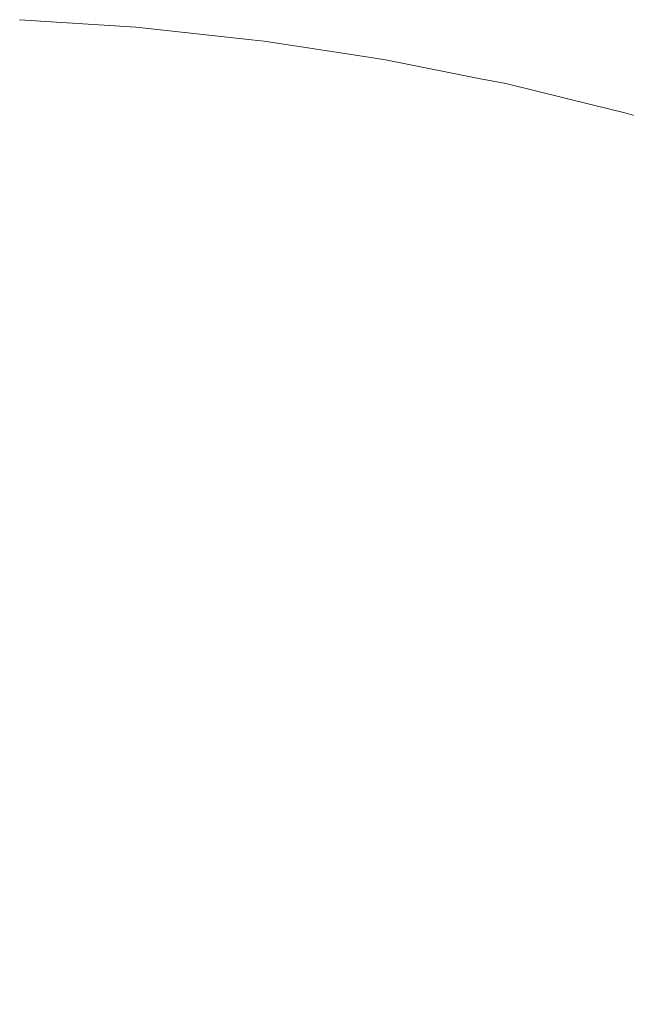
# Model space of a CAD drawing. Header units: centimetres. Extents: x -26 to 27.3, y -25.9 to -24.1.
# Tile 222 of 224: x 27.1869 to 27.2084, y -24.095 to -24.06. Entities that reach past the tile are written whole.
import ezdxf

# ---------------------------------------------------------------- set-up
doc = ezdxf.new("R2010")
doc.units = ezdxf.units.CM
doc.header["$LTSCALE"] = 2.54
doc.layers.add('Lucido design-1', color=7, linetype='Continuous')

# ---------------------------------------------------------------- blocks, each defined once
blk = doc.blocks.new('Gruppo-7-1')
at = {"color": 7, "linetype": 'Continuous', "lineweight": 9}
for points, invisible_edges in [([(27.186876, -24.060078, 1181.718367), (27.191225, -24.060363, 1181.718367), (27.191202, -24.060628, 1181.714235), (27.186864, -24.060344, 1181.714235)], 15), ([(27.186868, -24.060244, 1182.329948), (27.191211, -24.060529, 1182.329948), (27.191229, -24.060316, 1182.325802), (27.186878, -24.06003, 1182.325802)], 15), ([(27.191225, -24.060363, 1181.718367), (27.186876, -24.060078, 1181.718367), (27.18688, -24.059983, 1181.722727), (27.19101, -24.060254, 1181.722727)], 11), ([(27.19101, -24.060254, 1182.322727), (27.18688, -24.059983, 1182.322727), (27.186878, -24.06003, 1182.325802), (27.191229, -24.060316, 1182.325802)], 14), ([(27.186878, -24.059983, 1181.722727), (27.186878, -24.059983, 1182.322727), (27.19101, -24.060254, 1182.322727), (27.19101, -24.060254, 1181.722727)], 5), ([(27.186864, -24.060344, 1181.714235), (27.191202, -24.060628, 1181.714235), (27.191164, -24.061063, 1181.71012), (27.186845, -24.06078, 1181.71012)], 15), ([(27.186852, -24.06063, 1182.334084), (27.191177, -24.060913, 1182.334084), (27.191211, -24.060529, 1182.329948), (27.186868, -24.060244, 1182.329948)], 15), ([(27.191229, -24.060316, 1182.325802), (27.191234, -24.060269, 1182.322727), (27.19101, -24.060254, 1182.322727)], 9), ([(27.191234, -24.060269, 1181.722727), (27.19101, -24.060254, 1181.722727), (27.19101, -24.060254, 1182.322727), (27.191234, -24.060269, 1182.322727)], 10), ([(27.19101, -24.060254, 1181.722727), (27.191234, -24.060269, 1181.722727), (27.191225, -24.060363, 1181.718367)], 10), ([(27.191225, -24.060363, 1181.718367), (27.195558, -24.060838, 1181.718367), (27.195523, -24.061102, 1181.714235), (27.191202, -24.060628, 1181.714235)], 15), ([(27.191211, -24.060529, 1182.329948), (27.195536, -24.061002, 1182.329948), (27.195564, -24.06079, 1182.325802), (27.191229, -24.060316, 1182.325802)], 15), ([(27.195558, -24.060838, 1181.718367), (27.191225, -24.060363, 1181.718367), (27.191234, -24.060269, 1181.722727), (27.195124, -24.060695, 1181.722727)], 11), ([(27.195124, -24.060695, 1182.322727), (27.191234, -24.060269, 1182.322727), (27.191229, -24.060316, 1182.325802), (27.195564, -24.06079, 1182.325802)], 14), ([(27.191234, -24.060269, 1182.322727), (27.195124, -24.060695, 1182.322727), (27.195124, -24.060695, 1181.722727), (27.191234, -24.060269, 1181.722727)], 10), ([(27.186845, -24.06078, 1181.71012), (27.191164, -24.061063, 1181.71012), (27.191111, -24.061667, 1181.706031), (27.186819, -24.061385, 1181.706031)], 15), ([(27.186827, -24.061187, 1182.338205), (27.191128, -24.061469, 1182.338205), (27.191177, -24.060913, 1182.334084), (27.186852, -24.06063, 1182.334084)], 15), ([(27.191202, -24.060628, 1181.714235), (27.195523, -24.061102, 1181.714235), (27.195466, -24.061535, 1181.71012), (27.191164, -24.061063, 1181.71012)], 15), ([(27.191177, -24.060913, 1182.334084), (27.195486, -24.061385, 1182.334084), (27.195536, -24.061002, 1182.329948), (27.191211, -24.060529, 1182.329948)], 15), ([(27.195564, -24.06079, 1182.325802), (27.195571, -24.060744, 1182.322727), (27.195124, -24.060695, 1182.322727)], 9), ([(27.195571, -24.060744, 1181.722727), (27.195124, -24.060695, 1181.722727), (27.195124, -24.060695, 1182.322727), (27.195571, -24.060744, 1182.322727)], 10), ([(27.195124, -24.060695, 1181.722727), (27.195571, -24.060744, 1181.722727), (27.195558, -24.060838, 1181.718367)], 10), ([(27.195558, -24.060838, 1181.718367), (27.199866, -24.061501, 1181.718367), (27.19982, -24.061763, 1181.714235), (27.195523, -24.061102, 1181.714235)], 15), ([(27.195536, -24.061002, 1182.329948), (27.199837, -24.061664, 1182.329948), (27.199875, -24.061454, 1182.325802), (27.195564, -24.06079, 1182.325802)], 15), ([(27.199866, -24.061501, 1181.718367), (27.195558, -24.060838, 1181.718367), (27.195571, -24.060744, 1181.722727), (27.199212, -24.061304, 1181.722727)], 11), ([(27.199212, -24.061304, 1182.322727), (27.195571, -24.060744, 1182.322727), (27.195564, -24.06079, 1182.325802), (27.199875, -24.061454, 1182.325802)], 14), ([(27.195571, -24.060744, 1182.322727), (27.199212, -24.061304, 1182.322727), (27.199212, -24.061304, 1181.722727), (27.195571, -24.060744, 1181.722727)], 10), ([(27.186795, -24.061916, 1182.342302), (27.191065, -24.062196, 1182.342302), (27.191128, -24.061469, 1182.338205), (27.186827, -24.061187, 1182.338205)], 15), ([(27.191164, -24.061063, 1181.71012), (27.195466, -24.061535, 1181.71012), (27.195387, -24.062135, 1181.706031), (27.191111, -24.061667, 1181.706031)], 15), ([(27.191128, -24.061469, 1182.338205), (27.195413, -24.061938, 1182.338205), (27.195486, -24.061385, 1182.334084), (27.191177, -24.060913, 1182.334084)], 15), ([(27.195523, -24.061102, 1181.714235), (27.19982, -24.061763, 1181.714235), (27.199744, -24.062193, 1181.71012), (27.195466, -24.061535, 1181.71012)], 15), ([(27.195486, -24.061385, 1182.334084), (27.19977, -24.062044, 1182.334084), (27.199837, -24.061664, 1182.329948), (27.195536, -24.061002, 1182.329948)], 15), ([(27.186819, -24.061385, 1181.706031), (27.191111, -24.061667, 1181.706031), (27.191044, -24.062437, 1181.701974), (27.186785, -24.062158, 1181.701974)], 15), ([(27.191065, -24.062196, 1182.342302), (27.195318, -24.062662, 1182.342302), (27.195413, -24.061938, 1182.338205), (27.191128, -24.061469, 1182.338205)], 15), ([(27.195466, -24.061535, 1181.71012), (27.199744, -24.062193, 1181.71012), (27.199639, -24.06279, 1181.706031), (27.195387, -24.062135, 1181.706031)], 15), ([(27.195413, -24.061938, 1182.338205), (27.199674, -24.062594, 1182.338205), (27.19977, -24.062044, 1182.334084), (27.195486, -24.061385, 1182.334084)], 15), ([(27.199875, -24.061454, 1182.325802), (27.199883, -24.061407, 1182.322727), (27.199212, -24.061304, 1182.322727)], 9), ([(27.199883, -24.061407, 1181.722727), (27.199212, -24.061304, 1181.722727), (27.199212, -24.061304, 1182.322727), (27.199883, -24.061407, 1182.322727)], 10), ([(27.199212, -24.061304, 1181.722727), (27.199883, -24.061407, 1181.722727), (27.199866, -24.061501, 1181.718367)], 10), ([(27.199866, -24.061501, 1181.718367), (27.204141, -24.062351, 1181.718367), (27.204084, -24.062611, 1181.714235), (27.19982, -24.061763, 1181.714235)], 15), ([(27.199837, -24.061664, 1182.329948), (27.204105, -24.062513, 1182.329948), (27.204152, -24.062305, 1182.325802), (27.199875, -24.061454, 1182.325802)], 15), ([(27.204141, -24.062351, 1181.718367), (27.199866, -24.061501, 1181.718367), (27.199883, -24.061407, 1181.722727), (27.203268, -24.062081, 1181.722727)], 11), ([(27.203268, -24.062081, 1182.322727), (27.199883, -24.061407, 1182.322727), (27.199875, -24.061454, 1182.325802), (27.204152, -24.062305, 1182.325802)], 14), ([(27.199883, -24.061407, 1182.322727), (27.203268, -24.062081, 1182.322727), (27.203268, -24.062081, 1181.722727), (27.199883, -24.061407, 1181.722727)], 10), ([(27.186756, -24.062815, 1182.346369), (27.190986, -24.063093, 1182.346369), (27.191065, -24.062196, 1182.342302), (27.186795, -24.061916, 1182.342302)], 15), ([(27.191111, -24.061667, 1181.706031), (27.195387, -24.062135, 1181.706031), (27.195286, -24.062902, 1181.701974), (27.191044, -24.062437, 1181.701974)], 15), ([(27.19982, -24.061763, 1181.714235), (27.204084, -24.062611, 1181.714235), (27.203989, -24.063037, 1181.71012), (27.199744, -24.062193, 1181.71012)], 15), ([(27.19977, -24.062044, 1182.334084), (27.204022, -24.06289, 1182.334084), (27.204105, -24.062513, 1182.329948), (27.199837, -24.061664, 1182.329948)], 15), ([(27.186785, -24.062158, 1181.701974), (27.191044, -24.062437, 1181.701974), (27.190962, -24.063373, 1181.697955), (27.186744, -24.063097, 1181.697955)], 15), ([(27.190986, -24.063093, 1182.346369), (27.195201, -24.063554, 1182.346369), (27.195318, -24.062662, 1182.342302), (27.191065, -24.062196, 1182.342302)], 15), ([(27.195387, -24.062135, 1181.706031), (27.199639, -24.06279, 1181.706031), (27.199505, -24.063551, 1181.701974), (27.195286, -24.062902, 1181.701974)], 15), ([(27.195318, -24.062662, 1182.342302), (27.199547, -24.063312, 1182.342302), (27.199674, -24.062594, 1182.338205), (27.195413, -24.061938, 1182.338205)], 15), ([(27.199744, -24.062193, 1181.71012), (27.203989, -24.063037, 1181.71012), (27.203858, -24.063629, 1181.706031), (27.199639, -24.06279, 1181.706031)], 15), ([(27.199674, -24.062594, 1182.338205), (27.203901, -24.063435, 1182.338205), (27.204022, -24.06289, 1182.334084), (27.19977, -24.062044, 1182.334084)], 15), ([(27.204152, -24.062305, 1182.325802), (27.204162, -24.062258, 1182.322727), (27.203268, -24.062081, 1182.322727)], 9), ([(27.204162, -24.062258, 1181.722727), (27.203268, -24.062081, 1181.722727), (27.203268, -24.062081, 1182.322727), (27.204162, -24.062258, 1182.322727)], 10), ([(27.203268, -24.062081, 1181.722727), (27.204162, -24.062258, 1181.722727), (27.204141, -24.062351, 1181.718367)], 10), ([(27.208375, -24.063387, 1181.718367), (27.204141, -24.062351, 1181.718367), (27.204162, -24.062258, 1181.722727), (27.207285, -24.063023, 1181.722727)], 11), ([(27.207285, -24.063023, 1182.322727), (27.204162, -24.062258, 1182.322727), (27.204152, -24.062305, 1182.325802), (27.208388, -24.063341, 1182.325802)], 14), ([(27.204162, -24.062258, 1182.322727), (27.207285, -24.063023, 1182.322727), (27.207285, -24.063023, 1181.722727), (27.204162, -24.062258, 1181.722727)], 10), ([(27.191044, -24.062437, 1181.701974), (27.195286, -24.062902, 1181.701974), (27.195164, -24.063834, 1181.697955), (27.190962, -24.063373, 1181.697955)], 15), ([(27.199547, -24.063312, 1182.342302), (27.203743, -24.064147, 1182.342302), (27.203901, -24.063435, 1182.338205), (27.199674, -24.062594, 1182.338205)], 15), ([(27.204084, -24.062611, 1181.714235), (27.208306, -24.063644, 1181.714235), (27.208193, -24.064066, 1181.71012), (27.203989, -24.063037, 1181.71012)], 15), ([(27.204022, -24.06289, 1182.334084), (27.208232, -24.06392, 1182.334084), (27.208332, -24.063548, 1182.329948), (27.204105, -24.062513, 1182.329948)], 15), ([(27.204141, -24.062351, 1181.718367), (27.208375, -24.063387, 1181.718367), (27.208306, -24.063644, 1181.714235), (27.204084, -24.062611, 1181.714235)], 15), ([(27.204105, -24.062513, 1182.329948), (27.208332, -24.063548, 1182.329948), (27.208388, -24.063341, 1182.325802), (27.204152, -24.062305, 1182.325802)], 15), ([(27.18671, -24.063884, 1182.350399), (27.190893, -24.064158, 1182.350399), (27.190986, -24.063093, 1182.346369), (27.186756, -24.062815, 1182.346369)], 15), ([(27.195286, -24.062902, 1181.701974), (27.199505, -24.063551, 1181.701974), (27.199342, -24.064477, 1181.697955), (27.195164, -24.063834, 1181.697955)], 15), ([(27.195201, -24.063554, 1182.346369), (27.19939, -24.064199, 1182.346369), (27.199547, -24.063312, 1182.342302), (27.195318, -24.062662, 1182.342302)], 15), ([(27.199639, -24.06279, 1181.706031), (27.203858, -24.063629, 1181.706031), (27.203691, -24.064384, 1181.701974), (27.199505, -24.063551, 1181.701974)], 15), ([(27.203901, -24.063435, 1182.338205), (27.208088, -24.064459, 1182.338205), (27.208232, -24.06392, 1182.334084), (27.204022, -24.06289, 1182.334084)], 15), ([(27.186744, -24.063097, 1181.697955), (27.190962, -24.063373, 1181.697955), (27.190866, -24.064473, 1181.693983), (27.186696, -24.064199, 1181.693983)], 15), ([(27.190893, -24.064158, 1182.350399), (27.195061, -24.064615, 1182.350399), (27.195201, -24.063554, 1182.346369), (27.190986, -24.063093, 1182.346369)], 15), ([(27.19939, -24.064199, 1182.346369), (27.203548, -24.065026, 1182.346369), (27.203743, -24.064147, 1182.342302), (27.199547, -24.063312, 1182.342302)], 15), ([(27.203989, -24.063037, 1181.71012), (27.208193, -24.064066, 1181.71012), (27.208037, -24.064651, 1181.706031), (27.203858, -24.063629, 1181.706031)], 15), ([(27.208388, -24.063341, 1182.325802), (27.2084, -24.063295, 1182.322727), (27.207285, -24.063023, 1182.322727)], 9), ([(27.2084, -24.063295, 1181.722727), (27.207285, -24.063023, 1181.722727), (27.207285, -24.063023, 1182.322727), (27.2084, -24.063295, 1182.322727)], 10), ([(27.207285, -24.063023, 1181.722727), (27.2084, -24.063295, 1181.722727), (27.208375, -24.063387, 1181.718367)], 10), ([(27.21256, -24.064607, 1181.718367), (27.208375, -24.063387, 1181.718367), (27.2084, -24.063295, 1181.722727), (27.211257, -24.064128, 1181.722727)], 11), ([(27.211257, -24.064128, 1182.322727), (27.2084, -24.063295, 1182.322727), (27.208388, -24.063341, 1182.325802), (27.212574, -24.064561, 1182.325802)], 14), ([(27.2084, -24.063295, 1182.322727), (27.211257, -24.064128, 1182.322727), (27.211257, -24.064128, 1181.722727), (27.2084, -24.063295, 1181.722727)], 10), ([(27.190962, -24.063373, 1181.697955), (27.195164, -24.063834, 1181.697955), (27.19502, -24.064928, 1181.693983), (27.190866, -24.064473, 1181.693983)], 15), ([(27.195061, -24.064615, 1182.350399), (27.199205, -24.065253, 1182.350399), (27.19939, -24.064199, 1182.346369), (27.195201, -24.063554, 1182.346369)], 15), ([(27.199505, -24.063551, 1181.701974), (27.203691, -24.064384, 1181.701974), (27.203487, -24.065301, 1181.697955), (27.199342, -24.064477, 1181.697955)], 15), ([(27.203858, -24.063629, 1181.706031), (27.208037, -24.064651, 1181.706031), (27.207836, -24.065398, 1181.701974), (27.203691, -24.064384, 1181.701974)], 15), ([(27.203743, -24.064147, 1182.342302), (27.207899, -24.065164, 1182.342302), (27.208088, -24.064459, 1182.338205), (27.203901, -24.063435, 1182.338205)], 15), ([(27.208306, -24.063644, 1181.714235), (27.21248, -24.064861, 1181.714235), (27.212349, -24.065277, 1181.71012), (27.208193, -24.064066, 1181.71012)], 15), ([(27.208232, -24.06392, 1182.334084), (27.212394, -24.065133, 1182.334084), (27.21251, -24.064765, 1182.329948), (27.208332, -24.063548, 1182.329948)], 15), ([(27.208375, -24.063387, 1181.718367), (27.21256, -24.064607, 1181.718367), (27.21248, -24.064861, 1181.714235), (27.208306, -24.063644, 1181.714235)], 15), ([(27.208332, -24.063548, 1182.329948), (27.21251, -24.064765, 1182.329948), (27.212574, -24.064561, 1182.325802), (27.208388, -24.063341, 1182.325802)], 15), ([(27.186656, -24.065121, 1182.354384), (27.190785, -24.065392, 1182.354384), (27.190893, -24.064158, 1182.350399), (27.18671, -24.063884, 1182.350399)], 15), ([(27.195164, -24.063834, 1181.697955), (27.199342, -24.064477, 1181.697955), (27.19915, -24.065563, 1181.693983), (27.19502, -24.064928, 1181.693983)], 15), ([(27.208088, -24.064459, 1182.338205), (27.212226, -24.065666, 1182.338205), (27.212394, -24.065133, 1182.334084), (27.208232, -24.06392, 1182.334084)], 15), ([(27.186696, -24.064199, 1181.693983), (27.190866, -24.064473, 1181.693983), (27.190755, -24.065733, 1181.690062), (27.186641, -24.065463, 1181.690062)], 15), ([(27.190785, -24.065392, 1182.354384), (27.194899, -24.065842, 1182.354384), (27.195061, -24.064615, 1182.350399), (27.190893, -24.064158, 1182.350399)], 15), ([(27.199205, -24.065253, 1182.350399), (27.203317, -24.066071, 1182.350399), (27.203548, -24.065026, 1182.346369), (27.19939, -24.064199, 1182.346369)], 15), ([(27.203548, -24.065026, 1182.346369), (27.207666, -24.066034, 1182.346369), (27.207899, -24.065164, 1182.342302), (27.203743, -24.064147, 1182.342302)], 15), ([(27.208193, -24.064066, 1181.71012), (27.212349, -24.065277, 1181.71012), (27.212166, -24.065855, 1181.706031), (27.208037, -24.064651, 1181.706031)], 15), ([(27.190866, -24.064473, 1181.693983), (27.19502, -24.064928, 1181.693983), (27.194855, -24.066182, 1181.690062), (27.190755, -24.065733, 1181.690062)], 15), ([(27.194899, -24.065842, 1182.354384), (27.19899, -24.066472, 1182.354384), (27.199205, -24.065253, 1182.350399), (27.195061, -24.064615, 1182.350399)], 15), ([(27.199342, -24.064477, 1181.697955), (27.203487, -24.065301, 1181.697955), (27.203248, -24.066379, 1181.693983), (27.19915, -24.065563, 1181.693983)], 15), ([(27.203691, -24.064384, 1181.701974), (27.207836, -24.065398, 1181.701974), (27.207593, -24.066306, 1181.697955), (27.203487, -24.065301, 1181.697955)], 15), ([(27.208037, -24.064651, 1181.706031), (27.212166, -24.065855, 1181.706031), (27.211934, -24.066593, 1181.701974), (27.207836, -24.065398, 1181.701974)], 15), ([(27.207899, -24.065164, 1182.342302), (27.212007, -24.066361, 1182.342302), (27.212226, -24.065666, 1182.338205), (27.208088, -24.064459, 1182.338205)], 15), ([(27.19502, -24.064928, 1181.693983), (27.19915, -24.065563, 1181.693983), (27.19893, -24.066809, 1181.690062), (27.194855, -24.066182, 1181.690062)], 15), ([(27.203317, -24.066071, 1182.350399), (27.207389, -24.067067, 1182.350399), (27.207666, -24.066034, 1182.346369), (27.203548, -24.065026, 1182.346369)], 15), ([(27.186594, -24.066525, 1182.358317), (27.190663, -24.066791, 1182.358317), (27.190785, -24.065392, 1182.354384), (27.186656, -24.065121, 1182.354384)], 15), ([(27.190663, -24.066791, 1182.358317), (27.194716, -24.067235, 1182.358317), (27.194899, -24.065842, 1182.354384), (27.190785, -24.065392, 1182.354384)], 15), ([(27.19899, -24.066472, 1182.354384), (27.203049, -24.067279, 1182.354384), (27.203317, -24.066071, 1182.350399), (27.199205, -24.065253, 1182.350399)], 15), ([(27.203487, -24.065301, 1181.697955), (27.207593, -24.066306, 1181.697955), (27.207308, -24.067372, 1181.693983), (27.203248, -24.066379, 1181.693983)], 15), ([(27.207836, -24.065398, 1181.701974), (27.211934, -24.066593, 1181.701974), (27.211651, -24.067489, 1181.697955), (27.207593, -24.066306, 1181.697955)], 15), ([(27.207666, -24.066034, 1182.346369), (27.211736, -24.06722, 1182.346369), (27.212007, -24.066361, 1182.342302), (27.207899, -24.065164, 1182.342302)], 15), ([(27.186641, -24.065463, 1181.690062), (27.190755, -24.065733, 1181.690062), (27.190631, -24.067152, 1181.6862), (27.186578, -24.066886, 1181.6862)], 15), ([(27.190755, -24.065733, 1181.690062), (27.194855, -24.066182, 1181.690062), (27.194669, -24.067594, 1181.6862), (27.190631, -24.067152, 1181.6862)], 15), ([(27.19915, -24.065563, 1181.693983), (27.203248, -24.066379, 1181.693983), (27.202975, -24.067614, 1181.690062), (27.19893, -24.066809, 1181.690062)], 15), ([(27.194716, -24.067235, 1182.358317), (27.198746, -24.067855, 1182.358317), (27.19899, -24.066472, 1182.354384), (27.194899, -24.065842, 1182.354384)], 15), ([(27.203049, -24.067279, 1182.354384), (27.207069, -24.068263, 1182.354384), (27.207389, -24.067067, 1182.350399), (27.203317, -24.066071, 1182.350399)], 15), ([(27.207389, -24.067067, 1182.350399), (27.211414, -24.06824, 1182.350399), (27.211736, -24.06722, 1182.346369), (27.207666, -24.066034, 1182.346369)], 15), ([(27.194855, -24.066182, 1181.690062), (27.19893, -24.066809, 1181.690062), (27.198683, -24.068212, 1181.6862), (27.194669, -24.067594, 1181.6862)], 15), ([(27.198746, -24.067855, 1182.358317), (27.202745, -24.068651, 1182.358317), (27.203049, -24.067279, 1182.354384), (27.19899, -24.066472, 1182.354384)], 15), ([(27.203248, -24.066379, 1181.693983), (27.207308, -24.067372, 1181.693983), (27.20698, -24.068594, 1181.690062), (27.202975, -24.067614, 1181.690062)], 15), ([(27.207593, -24.066306, 1181.697955), (27.211651, -24.067489, 1181.697955), (27.211319, -24.068541, 1181.693983), (27.207308, -24.067372, 1181.693983)], 15), ([(27.186526, -24.068092, 1182.362192), (27.190526, -24.068354, 1182.362192), (27.190663, -24.066791, 1182.358317), (27.186594, -24.066525, 1182.358317)], 15), ([(27.190526, -24.068354, 1182.362192), (27.194511, -24.068791, 1182.362192), (27.194716, -24.067235, 1182.358317), (27.190663, -24.066791, 1182.358317)], 15), ([(27.19893, -24.066809, 1181.690062), (27.202975, -24.067614, 1181.690062), (27.202666, -24.069004, 1181.6862), (27.198683, -24.068212, 1181.6862)], 15), ([(27.186578, -24.066886, 1181.6862), (27.190631, -24.067152, 1181.6862), (27.190494, -24.068727, 1181.682403), (27.18651, -24.068466, 1181.682403)], 15), ([(27.190631, -24.067152, 1181.6862), (27.194669, -24.067594, 1181.6862), (27.194462, -24.069161, 1181.682403), (27.190494, -24.068727, 1181.682403)], 15), ([(27.207069, -24.068263, 1182.354384), (27.211042, -24.069421, 1182.354384), (27.211414, -24.06824, 1182.350399), (27.207389, -24.067067, 1182.350399)], 15), ([(27.194511, -24.068791, 1182.362192), (27.198473, -24.069401, 1182.362192), (27.198746, -24.067855, 1182.358317), (27.194716, -24.067235, 1182.358317)], 15), ([(27.202745, -24.068651, 1182.358317), (27.206705, -24.06962, 1182.358317), (27.207069, -24.068263, 1182.354384), (27.203049, -24.067279, 1182.354384)], 15), ([(27.207308, -24.067372, 1181.693983), (27.211319, -24.068541, 1181.693983), (27.210939, -24.069748, 1181.690062), (27.20698, -24.068594, 1181.690062)], 15), ([(27.194669, -24.067594, 1181.6862), (27.198683, -24.068212, 1181.6862), (27.198408, -24.069769, 1181.682403), (27.194462, -24.069161, 1181.682403)], 15), ([(27.198473, -24.069401, 1182.362192), (27.202405, -24.070183, 1182.362192), (27.202745, -24.068651, 1182.358317), (27.198746, -24.067855, 1182.358317)], 15), ([(27.202975, -24.067614, 1181.690062), (27.20698, -24.068594, 1181.690062), (27.206611, -24.06997, 1181.6862), (27.202666, -24.069004, 1181.6862)], 15), ([(27.18645, -24.069822, 1182.366002), (27.190375, -24.070079, 1182.366002), (27.190526, -24.068354, 1182.362192), (27.186526, -24.068092, 1182.362192)], 15), ([(27.198683, -24.068212, 1181.6862), (27.202666, -24.069004, 1181.6862), (27.202324, -24.070548, 1181.682403), (27.198408, -24.069769, 1181.682403)], 15), ([(27.18651, -24.068466, 1181.682403), (27.190494, -24.068727, 1181.682403), (27.190342, -24.070454, 1181.678678), (27.186434, -24.070198, 1181.678678)], 15), ([(27.190375, -24.070079, 1182.366002), (27.194285, -24.070508, 1182.366002), (27.194511, -24.068791, 1182.362192), (27.190526, -24.068354, 1182.362192)], 15), ([(27.206705, -24.06962, 1182.358317), (27.21062, -24.070761, 1182.358317), (27.211042, -24.069421, 1182.354384), (27.207069, -24.068263, 1182.354384)], 15), ([(27.190494, -24.068727, 1181.682403), (27.194462, -24.069161, 1181.682403), (27.194236, -24.07088, 1181.678678), (27.190342, -24.070454, 1181.678678)], 15), ([(27.194285, -24.070508, 1182.366002), (27.198173, -24.071106, 1182.366002), (27.198473, -24.069401, 1182.362192), (27.194511, -24.068791, 1182.362192)], 15), ([(27.202405, -24.070183, 1182.362192), (27.206299, -24.071136, 1182.362192), (27.206705, -24.06962, 1182.358317), (27.202745, -24.068651, 1182.358317)], 15), ([(27.20698, -24.068594, 1181.690062), (27.210939, -24.069748, 1181.690062), (27.210511, -24.071106, 1181.6862), (27.206611, -24.06997, 1181.6862)], 15), ([(27.194462, -24.069161, 1181.682403), (27.198408, -24.069769, 1181.682403), (27.198107, -24.071476, 1181.678678), (27.194236, -24.07088, 1181.678678)], 15), ([(27.202666, -24.069004, 1181.6862), (27.206611, -24.06997, 1181.6862), (27.206202, -24.071497, 1181.682403), (27.202324, -24.070548, 1181.682403)], 15), ([(27.198173, -24.071106, 1182.366002), (27.20203, -24.071873, 1182.366002), (27.202405, -24.070183, 1182.362192), (27.198473, -24.069401, 1182.362192)], 15), ([(27.206299, -24.071136, 1182.362192), (27.210148, -24.072257, 1182.362192), (27.21062, -24.070761, 1182.358317), (27.206705, -24.06962, 1182.358317)], 15), ([(27.186368, -24.071711, 1182.369739), (27.19021, -24.071963, 1182.369739), (27.190375, -24.070079, 1182.366002), (27.18645, -24.069822, 1182.366002)], 15), ([(27.198408, -24.069769, 1181.682403), (27.202324, -24.070548, 1181.682403), (27.201949, -24.07224, 1181.678678), (27.198107, -24.071476, 1181.678678)], 15), ([(27.206611, -24.06997, 1181.6862), (27.210511, -24.071106, 1181.6862), (27.210035, -24.072614, 1181.682403), (27.206202, -24.071497, 1181.682403)], 15), ([(27.186434, -24.070198, 1181.678678), (27.190342, -24.070454, 1181.678678), (27.190178, -24.07233, 1181.67503), (27.186352, -24.07208, 1181.67503)], 15), ([(27.19021, -24.071963, 1182.369739), (27.194038, -24.072383, 1182.369739), (27.194285, -24.070508, 1182.366002), (27.190375, -24.070079, 1182.366002)], 15), ([(27.20203, -24.071873, 1182.366002), (27.205851, -24.072808, 1182.366002), (27.206299, -24.071136, 1182.362192), (27.202405, -24.070183, 1182.362192)], 15), ([(27.190342, -24.070454, 1181.678678), (27.194236, -24.07088, 1181.678678), (27.19399, -24.072748, 1181.67503), (27.190178, -24.07233, 1181.67503)], 15), ([(27.194038, -24.072383, 1182.369739), (27.197844, -24.072968, 1182.369739), (27.198173, -24.071106, 1182.366002), (27.194285, -24.070508, 1182.366002)], 15), ([(27.202324, -24.070548, 1181.682403), (27.206202, -24.071497, 1181.682403), (27.205754, -24.073171, 1181.678678), (27.201949, -24.07224, 1181.678678)], 15), ([(27.194236, -24.07088, 1181.678678), (27.198107, -24.071476, 1181.678678), (27.19778, -24.073331, 1181.67503), (27.19399, -24.072748, 1181.67503)], 15), ([(27.197844, -24.072968, 1182.369739), (27.201621, -24.07372, 1182.369739), (27.20203, -24.071873, 1182.366002), (27.198173, -24.071106, 1182.366002)], 15), ([(27.205851, -24.072808, 1182.366002), (27.209627, -24.073909, 1182.366002), (27.210148, -24.072257, 1182.362192), (27.206299, -24.071136, 1182.362192)], 15), ([(27.186278, -24.073758, 1182.373397), (27.190032, -24.074004, 1182.373397), (27.19021, -24.071963, 1182.369739), (27.186368, -24.071711, 1182.369739)], 15), ([(27.198107, -24.071476, 1181.678678), (27.201949, -24.07224, 1181.678678), (27.201541, -24.074079, 1181.67503), (27.19778, -24.073331, 1181.67503)], 15), ([(27.206202, -24.071497, 1181.682403), (27.210035, -24.072614, 1181.682403), (27.209514, -24.074267, 1181.678678), (27.205754, -24.073171, 1181.678678)], 15), ([(27.186352, -24.07208, 1181.67503), (27.190178, -24.07233, 1181.67503), (27.190001, -24.074353, 1181.671466), (27.186263, -24.074108, 1181.671466)], 15), ([(27.190032, -24.074004, 1182.373397), (27.193771, -24.074413, 1182.373397), (27.194038, -24.072383, 1182.369739), (27.19021, -24.071963, 1182.369739)], 15), ([(27.201621, -24.07372, 1182.369739), (27.205361, -24.074635, 1182.369739), (27.205851, -24.072808, 1182.366002), (27.20203, -24.071873, 1182.366002)], 15), ([(27.190178, -24.07233, 1181.67503), (27.19399, -24.072748, 1181.67503), (27.193725, -24.07476, 1181.671466), (27.190001, -24.074353, 1181.671466)], 15), ([(27.193771, -24.074413, 1182.373397), (27.197489, -24.074985, 1182.373397), (27.197844, -24.072968, 1182.369739), (27.194038, -24.072383, 1182.369739)], 15), ([(27.201949, -24.07224, 1181.678678), (27.205754, -24.073171, 1181.678678), (27.205266, -24.074991, 1181.67503), (27.201541, -24.074079, 1181.67503)], 15), ([(27.19399, -24.072748, 1181.67503), (27.19778, -24.073331, 1181.67503), (27.197428, -24.07533, 1181.671466), (27.193725, -24.07476, 1181.671466)], 15), ([(27.197489, -24.074985, 1182.373397), (27.201178, -24.075719, 1182.373397), (27.201621, -24.07372, 1182.369739), (27.197844, -24.072968, 1182.369739)], 15), ([(27.205361, -24.074635, 1182.369739), (27.209058, -24.075712, 1182.369739), (27.209627, -24.073909, 1182.366002), (27.205851, -24.072808, 1182.366002)], 15), ([(27.19778, -24.073331, 1181.67503), (27.201541, -24.074079, 1181.67503), (27.201102, -24.076061, 1181.671466), (27.197428, -24.07533, 1181.671466)], 15), ([(27.205754, -24.073171, 1181.678678), (27.209514, -24.074267, 1181.678678), (27.208948, -24.076064, 1181.67503), (27.205266, -24.074991, 1181.67503)], 15), ([(27.186182, -24.075957, 1182.376969), (27.18984, -24.076197, 1182.376969), (27.190032, -24.074004, 1182.373397), (27.186278, -24.073758, 1182.373397)], 15), ([(27.201178, -24.075719, 1182.373397), (27.204831, -24.076613, 1182.373397), (27.205361, -24.074635, 1182.369739), (27.201621, -24.07372, 1182.369739)], 15), ([(27.186263, -24.074108, 1181.671466), (27.190001, -24.074353, 1181.671466), (27.189812, -24.076517, 1181.667991), (27.186168, -24.076278, 1181.667991)], 15), ([(27.18984, -24.076197, 1182.376969), (27.193484, -24.076596, 1182.376969), (27.193771, -24.074413, 1182.373397), (27.190032, -24.074004, 1182.373397)], 15), ([(27.201541, -24.074079, 1181.67503), (27.205266, -24.074991, 1181.67503), (27.204741, -24.076952, 1181.671466), (27.201102, -24.076061, 1181.671466)], 15), ([(27.190001, -24.074353, 1181.671466), (27.193725, -24.07476, 1181.671466), (27.193442, -24.076914, 1181.667991), (27.189812, -24.076517, 1181.667991)], 15), ([(27.193484, -24.076596, 1182.376969), (27.197106, -24.077154, 1182.376969), (27.197489, -24.074985, 1182.373397), (27.193771, -24.074413, 1182.373397)], 15), ([(27.193725, -24.07476, 1181.671466), (27.197428, -24.07533, 1181.671466), (27.197051, -24.07747, 1181.667991), (27.193442, -24.076914, 1181.667991)], 15), ([(27.204831, -24.076613, 1182.373397), (27.208443, -24.077666, 1182.373397), (27.209058, -24.075712, 1182.369739), (27.205361, -24.074635, 1182.369739)], 15), ([(27.197106, -24.077154, 1182.376969), (27.200701, -24.077869, 1182.376969), (27.201178, -24.075719, 1182.373397), (27.197489, -24.074985, 1182.373397)], 15), ([(27.205266, -24.074991, 1181.67503), (27.208948, -24.076064, 1181.67503), (27.208337, -24.078, 1181.671466), (27.204741, -24.076952, 1181.671466)], 15), ([(27.197428, -24.07533, 1181.671466), (27.201102, -24.076061, 1181.671466), (27.200632, -24.078182, 1181.667991), (27.197051, -24.07747, 1181.667991)], 15), ([(27.200701, -24.077869, 1182.376969), (27.204262, -24.07874, 1182.376969), (27.204831, -24.076613, 1182.373397), (27.201178, -24.075719, 1182.373397)], 15), ([(27.208443, -24.077666, 1182.373397), (27.212004, -24.078875, 1182.373397), (27.212705, -24.07695, 1182.369739), (27.209058, -24.075712, 1182.369739)], 15), ([(27.186168, -24.076278, 1181.667991), (27.189812, -24.076517, 1181.667991), (27.189611, -24.078819, 1181.664611), (27.186068, -24.078586, 1181.664611)], 15), ([(27.18608, -24.078307, 1182.380449), (27.189635, -24.07854, 1182.380449), (27.18984, -24.076197, 1182.376969), (27.186182, -24.075957, 1182.376969)], 15), ([(27.189635, -24.07854, 1182.380449), (27.193177, -24.078928, 1182.380449), (27.193484, -24.076596, 1182.376969), (27.18984, -24.076197, 1182.376969)], 15), ([(27.201102, -24.076061, 1181.671466), (27.204741, -24.076952, 1181.671466), (27.204178, -24.07905, 1181.667991), (27.200632, -24.078182, 1181.667991)], 15), ([(27.208948, -24.076064, 1181.67503), (27.212579, -24.077296, 1181.67503), (27.211885, -24.079204, 1181.671466), (27.208337, -24.078, 1181.671466)], 15), ([(27.189812, -24.076517, 1181.667991), (27.193442, -24.076914, 1181.667991), (27.19314, -24.079205, 1181.664611), (27.189611, -24.078819, 1181.664611)], 15), ([(27.193177, -24.078928, 1182.380449), (27.196698, -24.07947, 1182.380449), (27.197106, -24.077154, 1182.376969), (27.193484, -24.076596, 1182.376969)], 15), ([(27.204262, -24.07874, 1182.376969), (27.20778, -24.079766, 1182.376969), (27.208443, -24.077666, 1182.373397), (27.204831, -24.076613, 1182.373397)], 15), ([(27.193442, -24.076914, 1181.667991), (27.197051, -24.07747, 1181.667991), (27.196649, -24.079745, 1181.664611), (27.19314, -24.079205, 1181.664611)], 15), ([(27.204741, -24.076952, 1181.671466), (27.208337, -24.078, 1181.671466), (27.207684, -24.080072, 1181.667991), (27.204178, -24.07905, 1181.667991)], 15), ([(27.196698, -24.07947, 1182.380449), (27.200192, -24.080165, 1182.380449), (27.200701, -24.077869, 1182.376969), (27.197106, -24.077154, 1182.376969)], 15), ([(27.197051, -24.07747, 1181.667991), (27.200632, -24.078182, 1181.667991), (27.200132, -24.080438, 1181.664611), (27.196649, -24.079745, 1181.664611)], 15), ([(27.20778, -24.079766, 1182.376969), (27.211251, -24.080944, 1182.376969), (27.212004, -24.078875, 1182.373397), (27.208443, -24.077666, 1182.373397)], 15), ([(27.200192, -24.080165, 1182.380449), (27.203653, -24.081012, 1182.380449), (27.204262, -24.07874, 1182.376969), (27.200701, -24.077869, 1182.376969)], 15), ([(27.208337, -24.078, 1181.671466), (27.211885, -24.079204, 1181.671466), (27.211142, -24.081245, 1181.667991), (27.207684, -24.080072, 1181.667991)], 15), ([(27.185971, -24.080803, 1182.383831), (27.189417, -24.081029, 1182.383831), (27.189635, -24.07854, 1182.380449), (27.18608, -24.078307, 1182.380449)], 15), ([(27.200632, -24.078182, 1181.667991), (27.204178, -24.07905, 1181.667991), (27.20358, -24.081282, 1181.664611), (27.200132, -24.080438, 1181.664611)], 15), ([(27.186068, -24.078586, 1181.664611), (27.189611, -24.078819, 1181.664611), (27.189397, -24.081254, 1181.661332), (27.185961, -24.081029, 1181.661332)], 15), ([(27.189417, -24.081029, 1182.383831), (27.19285, -24.081405, 1182.383831), (27.193177, -24.078928, 1182.380449), (27.189635, -24.07854, 1182.380449)], 15), ([(27.189611, -24.078819, 1181.664611), (27.19314, -24.079205, 1181.664611), (27.192821, -24.081629, 1181.661332), (27.189397, -24.081254, 1181.661332)], 15), ([(27.19285, -24.081405, 1182.383831), (27.196264, -24.081931, 1182.383831), (27.196698, -24.07947, 1182.380449), (27.193177, -24.078928, 1182.380449)], 15), ([(27.204178, -24.07905, 1181.667991), (27.207684, -24.080072, 1181.667991), (27.206989, -24.082275, 1181.664611), (27.20358, -24.081282, 1181.664611)], 15), ([(27.203653, -24.081012, 1182.380449), (27.207073, -24.082009, 1182.380449), (27.20778, -24.079766, 1182.376969), (27.204262, -24.07874, 1182.376969)], 15), ([(27.19314, -24.079205, 1181.664611), (27.196649, -24.079745, 1181.664611), (27.196225, -24.082153, 1181.661332), (27.192821, -24.081629, 1181.661332)], 15), ([(27.196649, -24.079745, 1181.664611), (27.200132, -24.080438, 1181.664611), (27.199602, -24.082825, 1181.661332), (27.196225, -24.082153, 1181.661332)], 15), ([(27.196264, -24.081931, 1182.383831), (27.199651, -24.082604, 1182.383831), (27.200192, -24.080165, 1182.380449), (27.196698, -24.07947, 1182.380449)], 15), ([(27.207073, -24.082009, 1182.380449), (27.210447, -24.083154, 1182.380449), (27.211251, -24.080944, 1182.376969), (27.20778, -24.079766, 1182.376969)], 15), ([(27.207684, -24.080072, 1181.667991), (27.211142, -24.081245, 1181.667991), (27.210351, -24.083417, 1181.664611), (27.206989, -24.082275, 1181.664611)], 15), ([(27.200132, -24.080438, 1181.664611), (27.20358, -24.081282, 1181.664611), (27.202948, -24.083644, 1181.661332), (27.199602, -24.082825, 1181.661332)], 15), ([(27.199651, -24.082604, 1182.383831), (27.203006, -24.083425, 1182.383831), (27.203653, -24.081012, 1182.380449), (27.200192, -24.080165, 1182.380449)], 15), ([(27.185856, -24.083442, 1182.387108), (27.189187, -24.08366, 1182.387108), (27.189417, -24.081029, 1182.383831), (27.185971, -24.080803, 1182.383831)], 15), ([(27.185961, -24.081029, 1181.661332), (27.189397, -24.081254, 1181.661332), (27.189173, -24.083819, 1181.658157), (27.185849, -24.083601, 1181.658157)], 15), ([(27.189187, -24.08366, 1182.387108), (27.192506, -24.084024, 1182.387108), (27.19285, -24.081405, 1182.383831), (27.189417, -24.081029, 1182.383831)], 15), ([(27.203006, -24.083425, 1182.383831), (27.206322, -24.084392, 1182.383831), (27.207073, -24.082009, 1182.380449), (27.203653, -24.081012, 1182.380449)], 15), ([(27.189397, -24.081254, 1181.661332), (27.192821, -24.081629, 1181.661332), (27.192485, -24.084182, 1181.658157), (27.189173, -24.083819, 1181.658157)], 15), ([(27.192506, -24.084024, 1182.387108), (27.195805, -24.084532, 1182.387108), (27.196264, -24.081931, 1182.383831), (27.19285, -24.081405, 1182.383831)], 15), ([(27.20358, -24.081282, 1181.664611), (27.206989, -24.082275, 1181.664611), (27.206254, -24.084607, 1181.661332), (27.202948, -24.083644, 1181.661332)], 15), ([(27.192821, -24.081629, 1181.661332), (27.196225, -24.082153, 1181.661332), (27.195778, -24.084689, 1181.658157), (27.192485, -24.084182, 1181.658157)], 15), ([(27.196225, -24.082153, 1181.661332), (27.199602, -24.082825, 1181.661332), (27.199045, -24.085339, 1181.658157), (27.195778, -24.084689, 1181.658157)], 15), ([(27.195805, -24.084532, 1182.387108), (27.19908, -24.085183, 1182.387108), (27.199651, -24.082604, 1182.383831), (27.196264, -24.081931, 1182.383831)], 15), ([(27.206322, -24.084392, 1182.383831), (27.209592, -24.085502, 1182.383831), (27.210447, -24.083154, 1182.380449), (27.207073, -24.082009, 1182.380449)], 15), ([(27.206989, -24.082275, 1181.664611), (27.210351, -24.083417, 1181.664611), (27.209515, -24.085714, 1181.661332), (27.206254, -24.084607, 1181.661332)], 15), ([(27.199602, -24.082825, 1181.661332), (27.202948, -24.083644, 1181.661332), (27.202281, -24.08613, 1181.658157), (27.199045, -24.085339, 1181.658157)], 15), ([(27.19908, -24.085183, 1182.387108), (27.202322, -24.085977, 1182.387108), (27.203006, -24.083425, 1182.383831), (27.199651, -24.082604, 1182.383831)], 15), ([(27.185849, -24.083601, 1181.658157), (27.189173, -24.083819, 1181.658157), (27.188938, -24.086508, 1181.655094), (27.185731, -24.086298, 1181.655094)], 15), ([(27.185734, -24.086219, 1182.390274), (27.188945, -24.08643, 1182.390274), (27.189187, -24.08366, 1182.387108), (27.185856, -24.083442, 1182.387108)], 15), ([(27.202322, -24.085977, 1182.387108), (27.205528, -24.086911, 1182.387108), (27.206322, -24.084392, 1182.383831), (27.203006, -24.083425, 1182.383831)], 15), ([(27.189173, -24.083819, 1181.658157), (27.192485, -24.084182, 1181.658157), (27.192132, -24.086858, 1181.655094), (27.188938, -24.086508, 1181.655094)], 15), ([(27.188945, -24.08643, 1182.390274), (27.192143, -24.08678, 1182.390274), (27.192506, -24.084024, 1182.387108), (27.189187, -24.08366, 1182.387108)], 15), ([(27.202948, -24.083644, 1181.661332), (27.206254, -24.084607, 1181.661332), (27.20548, -24.087063, 1181.658157), (27.202281, -24.08613, 1181.658157)], 15), ([(27.192485, -24.084182, 1181.658157), (27.195778, -24.084689, 1181.658157), (27.195309, -24.087347, 1181.655094), (27.192132, -24.086858, 1181.655094)], 15), ([(27.192143, -24.08678, 1182.390274), (27.195323, -24.087269, 1182.390274), (27.195805, -24.084532, 1182.387108), (27.192506, -24.084024, 1182.387108)], 15), ([(27.195323, -24.087269, 1182.390274), (27.198478, -24.087897, 1182.390274), (27.19908, -24.085183, 1182.387108), (27.195805, -24.084532, 1182.387108)], 15), ([(27.206254, -24.084607, 1181.661332), (27.209515, -24.085714, 1181.661332), (27.208634, -24.088134, 1181.658157), (27.20548, -24.087063, 1181.658157)], 15), ([(27.205528, -24.086911, 1182.387108), (27.208689, -24.087984, 1182.387108), (27.209592, -24.085502, 1182.383831), (27.206322, -24.084392, 1182.383831)], 15), ([(27.195778, -24.084689, 1181.658157), (27.199045, -24.085339, 1181.658157), (27.198461, -24.087974, 1181.655094), (27.195309, -24.087347, 1181.655094)], 15), ([(27.199045, -24.085339, 1181.658157), (27.202281, -24.08613, 1181.658157), (27.201583, -24.088738, 1181.655094), (27.198461, -24.087974, 1181.655094)], 15), ([(27.198478, -24.087897, 1182.390274), (27.201603, -24.088662, 1182.390274), (27.202322, -24.085977, 1182.387108), (27.19908, -24.085183, 1182.387108)], 15), ([(27.201603, -24.088662, 1182.390274), (27.204692, -24.089562, 1182.390274), (27.205528, -24.086911, 1182.387108), (27.202322, -24.085977, 1182.387108)], 15), ([(27.185607, -24.08913, 1182.393323), (27.188691, -24.089333, 1182.393323), (27.188945, -24.08643, 1182.390274), (27.185734, -24.086219, 1182.390274)], 15), ([(27.185731, -24.086298, 1181.655094), (27.188938, -24.086508, 1181.655094), (27.188692, -24.089317, 1181.652146), (27.185608, -24.089115, 1181.652146)], 15), ([(27.188691, -24.089333, 1182.393323), (27.191762, -24.089669, 1182.393323), (27.192143, -24.08678, 1182.390274), (27.188945, -24.08643, 1182.390274)], 15), ([(27.202281, -24.08613, 1181.658157), (27.20548, -24.087063, 1181.658157), (27.204668, -24.089637, 1181.655094), (27.201583, -24.088738, 1181.655094)], 15), ([(27.188938, -24.086508, 1181.655094), (27.192132, -24.086858, 1181.655094), (27.191764, -24.089654, 1181.652146), (27.188692, -24.089317, 1181.652146)], 15), ([(27.191762, -24.089669, 1182.393323), (27.194817, -24.090139, 1182.393323), (27.195323, -24.087269, 1182.390274), (27.192143, -24.08678, 1182.390274)], 15), ([(27.192132, -24.086858, 1181.655094), (27.195309, -24.087347, 1181.655094), (27.194819, -24.090124, 1181.652146), (27.191764, -24.089654, 1181.652146)], 15), ([(27.20548, -24.087063, 1181.658157), (27.208634, -24.088134, 1181.658157), (27.207711, -24.09067, 1181.655094), (27.204668, -24.089637, 1181.655094)], 15), ([(27.204692, -24.089562, 1182.390274), (27.207738, -24.090596, 1182.390274), (27.208689, -24.087984, 1182.387108), (27.205528, -24.086911, 1182.387108)], 15), ([(27.194817, -24.090139, 1182.393323), (27.197847, -24.090742, 1182.393323), (27.198478, -24.087897, 1182.390274), (27.195323, -24.087269, 1182.390274)], 15), ([(27.195309, -24.087347, 1181.655094), (27.198461, -24.087974, 1181.655094), (27.197851, -24.090727, 1181.652146), (27.194819, -24.090124, 1181.652146)], 15), ([(27.197847, -24.090742, 1182.393323), (27.200849, -24.091476, 1182.393323), (27.201603, -24.088662, 1182.390274), (27.198478, -24.087897, 1182.390274)], 15), ([(27.198461, -24.087974, 1181.655094), (27.201583, -24.088738, 1181.655094), (27.200853, -24.091462, 1181.652146), (27.197851, -24.090727, 1181.652146)], 15), ([(27.208634, -24.088134, 1181.658157), (27.211739, -24.089341, 1181.658157), (27.210706, -24.091835, 1181.655094), (27.207711, -24.09067, 1181.655094)], 15), ([(27.207738, -24.090596, 1182.390274), (27.210737, -24.091762, 1182.390274), (27.2118, -24.089194, 1182.387108), (27.208689, -24.087984, 1182.387108)], 15), ([(27.200849, -24.091476, 1182.393323), (27.203815, -24.092341, 1182.393323), (27.204692, -24.089562, 1182.390274), (27.201603, -24.088662, 1182.390274)], 15), ([(27.201583, -24.088738, 1181.655094), (27.204668, -24.089637, 1181.655094), (27.20382, -24.092327, 1181.652146), (27.200853, -24.091462, 1181.652146)], 15), ([(27.185475, -24.092171, 1182.39625), (27.188426, -24.092364, 1182.39625), (27.188691, -24.089333, 1182.393323), (27.185607, -24.08913, 1182.393323)], 15), ([(27.185608, -24.089115, 1181.652146), (27.188692, -24.089317, 1181.652146), (27.188436, -24.092241, 1181.649318), (27.18548, -24.092047, 1181.649318)], 15), ([(27.188426, -24.092364, 1182.39625), (27.191365, -24.092686, 1182.39625), (27.191762, -24.089669, 1182.393323), (27.188691, -24.089333, 1182.393323)], 15), ([(27.188692, -24.089317, 1181.652146), (27.191764, -24.089654, 1181.652146), (27.191381, -24.092564, 1181.649318), (27.188436, -24.092241, 1181.649318)], 15), ([(27.203815, -24.092341, 1182.393323), (27.206742, -24.093334, 1182.393323), (27.207738, -24.090596, 1182.390274), (27.204692, -24.089562, 1182.390274)], 15), ([(27.191365, -24.092686, 1182.39625), (27.194288, -24.093136, 1182.39625), (27.194817, -24.090139, 1182.393323), (27.191762, -24.089669, 1182.393323)], 15), ([(27.191764, -24.089654, 1181.652146), (27.194819, -24.090124, 1181.652146), (27.19431, -24.093014, 1181.649318), (27.191381, -24.092564, 1181.649318)], 15), ([(27.204668, -24.089637, 1181.655094), (27.207711, -24.09067, 1181.655094), (27.206747, -24.09332, 1181.652146), (27.20382, -24.092327, 1181.652146)], 15), ([(27.194288, -24.093136, 1182.39625), (27.197189, -24.093713, 1182.39625), (27.197847, -24.090742, 1182.393323), (27.194817, -24.090139, 1182.393323)], 15), ([(27.194819, -24.090124, 1181.652146), (27.197851, -24.090727, 1181.652146), (27.197215, -24.093592, 1181.649318), (27.19431, -24.093014, 1181.649318)], 15), ([(27.206742, -24.093334, 1182.393323), (27.209621, -24.094454, 1182.393323), (27.210737, -24.091762, 1182.390274), (27.207738, -24.090596, 1182.390274)], 15), ([(27.197189, -24.093713, 1182.39625), (27.200061, -24.094416, 1182.39625), (27.200849, -24.091476, 1182.393323), (27.197847, -24.090742, 1182.393323)], 15), ([(27.197851, -24.090727, 1181.652146), (27.200853, -24.091462, 1181.652146), (27.200093, -24.094296, 1181.649318), (27.197215, -24.093592, 1181.649318)], 15), ([(27.207711, -24.09067, 1181.655094), (27.210706, -24.091835, 1181.655094), (27.209627, -24.09444, 1181.652146), (27.206747, -24.09332, 1181.652146)], 15), ([(27.200061, -24.094416, 1182.39625), (27.2029, -24.095243, 1182.39625), (27.203815, -24.092341, 1182.393323), (27.200849, -24.091476, 1182.393323)], 15), ([(27.200853, -24.091462, 1181.652146), (27.20382, -24.092327, 1181.652146), (27.202937, -24.095125, 1181.649318), (27.200093, -24.094296, 1181.649318)], 15), ([(27.185336, -24.095335, 1182.399049), (27.188149, -24.09552, 1182.399049), (27.188426, -24.092364, 1182.39625), (27.185475, -24.092171, 1182.39625)], 15), ([(27.18548, -24.092047, 1181.649318), (27.188436, -24.092241, 1181.649318), (27.188171, -24.095274, 1181.646615), (27.185347, -24.095089, 1181.646615)], 15), ([(27.188149, -24.09552, 1182.399049), (27.190952, -24.095826, 1182.399049), (27.191365, -24.092686, 1182.39625), (27.188426, -24.092364, 1182.39625)], 15), ([(27.188436, -24.092241, 1181.649318), (27.191381, -24.092564, 1181.649318), (27.190984, -24.095582, 1181.646615), (27.188171, -24.095274, 1181.646615)], 15), ([(27.2029, -24.095243, 1182.39625), (27.205701, -24.096194, 1182.39625), (27.206742, -24.093334, 1182.393323), (27.203815, -24.092341, 1182.393323)], 15), ([(27.20382, -24.092327, 1181.652146), (27.206747, -24.09332, 1181.652146), (27.205743, -24.096078, 1181.649318), (27.202937, -24.095125, 1181.649318)], 15), ([(27.190952, -24.095826, 1182.399049), (27.193738, -24.096255, 1182.399049), (27.194288, -24.093136, 1182.39625), (27.191365, -24.092686, 1182.39625)], 15), ([(27.191381, -24.092564, 1181.649318), (27.19431, -24.093014, 1181.649318), (27.193781, -24.096012, 1181.646615), (27.190984, -24.095582, 1181.646615)], 15), ([(27.19431, -24.093014, 1181.649318), (27.197215, -24.093592, 1181.649318), (27.196556, -24.096565, 1181.646615), (27.193781, -24.096012, 1181.646615)], 15), ([(27.193738, -24.096255, 1182.399049), (27.196503, -24.096805, 1182.399049), (27.197189, -24.093713, 1182.39625), (27.194288, -24.093136, 1182.39625)], 15), ([(27.205701, -24.096194, 1182.39625), (27.208457, -24.097266, 1182.39625), (27.209621, -24.094454, 1182.393323), (27.206742, -24.093334, 1182.393323)], 15), ([(27.206747, -24.09332, 1181.652146), (27.209627, -24.09444, 1181.652146), (27.208504, -24.097152, 1181.649318), (27.205743, -24.096078, 1181.649318)], 15), ([(27.196503, -24.096805, 1182.399049), (27.199241, -24.097475, 1182.399049), (27.200061, -24.094416, 1182.39625), (27.197189, -24.093713, 1182.39625)], 15), ([(27.197215, -24.093592, 1181.649318), (27.200093, -24.094296, 1181.649318), (27.199305, -24.097237, 1181.646615), (27.196556, -24.096565, 1181.646615)], 15), ([(27.199241, -24.097475, 1182.399049), (27.201948, -24.098264, 1182.399049), (27.2029, -24.095243, 1182.39625), (27.200061, -24.094416, 1182.39625)], 15), ([(27.200093, -24.094296, 1181.649318), (27.202937, -24.095125, 1181.649318), (27.202022, -24.098029, 1181.646615), (27.199305, -24.097237, 1181.646615)], 15)]:
    blk.add_3dface(points, dxfattribs=dict(at, invisible_edges=invisible_edges))

msp = doc.modelspace()

# ---------------------------------------------------------------- block references
at = {"layer": 'Lucido design-1', "color": 7}
msp.add_blockref('Gruppo-7-1', (0, 0), dxfattribs=at)

doc.saveas('drawing.dxf')
